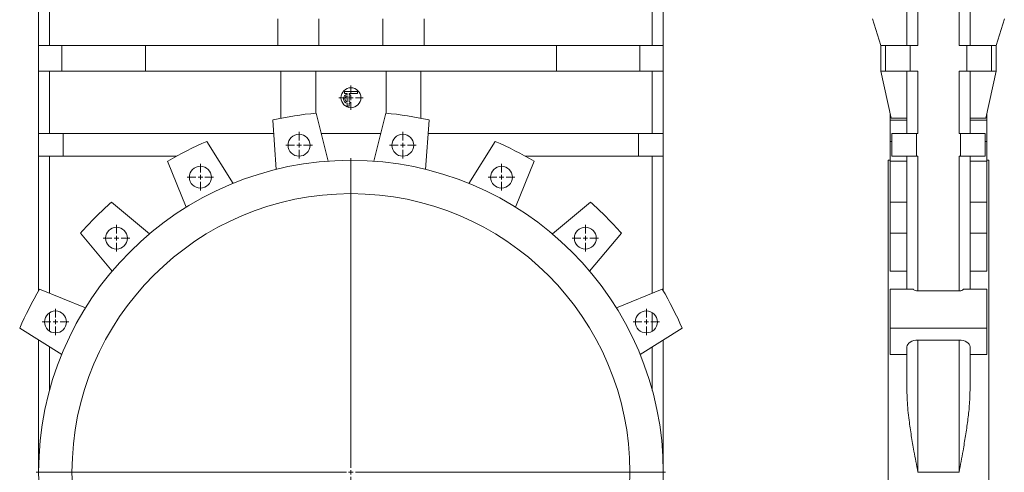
# Model space of a CAD drawing. Header units: millimetres. Extents: x -833 to 317, y -89 to 2172.
# Tile 2 of 3: x -833 to 244, y 688 to 1183. Entities that reach past the tile are written whole.
import ezdxf

# ---------------------------------------------------------------- set-up
doc = ezdxf.new("R2010")
doc.units = ezdxf.units.MM

# ---------------------------------------------------------------- blocks, each defined once
blk = doc.blocks.new('SW_CENTERMARKSYMBOL_0')
at = {"color": 0, "linetype": 'Continuous', "lineweight": 0}
for p, q in [((0, 5), (0, 13.4)), ((-5, 0), (-13.4, 0)), ((0, 0), (-2.5, 0)), ((0, 0), (0, 2.5)), ((0, 0), (0, -2.5)), ((0, 0), (2.5, 0)), ((5, 0), (13.4, 0)), ((0, -5), (0, -13.4))]:
    blk.add_line(p, q, dxfattribs=at)
blk = doc.blocks.new('SW_CENTERMARKSYMBOL_1')
at = {"color": 0, "linetype": 'Continuous', "lineweight": 0}
for p, q in [((0, 5), (0, 344)), ((-5, 0), (-344, 0)), ((0, 0), (-2.5, 0)), ((0, 0), (0, 2.5)), ((0, 0), (0, -2.5)), ((0, 0), (2.5, 0)), ((5, 0), (344, 0)), ((0, -5), (0, -344))]:
    blk.add_line(p, q, dxfattribs=at)
blk = doc.blocks.new('SW_CENTERMARKSYMBOL_2')
at = {"color": 0, "linetype": 'Continuous', "lineweight": 0}
for p, q in [((0, 5), (0, 14.5)), ((-5, 0), (-14.5, 0)), ((0, 0), (-2.5, 0)), ((0, 0), (0, 2.5)), ((0, 0), (0, -2.5)), ((0, 0), (2.5, 0)), ((5, 0), (14.5, 0)), ((0, -5), (0, -14.5))]:
    blk.add_line(p, q, dxfattribs=at)
blk = doc.blocks.new('SW_CENTERMARKSYMBOL_3')
at = {"color": 0, "linetype": 'Continuous', "lineweight": 0}
for p, q in [((0, 5), (0, 14.5)), ((-5, 0), (-14.5, 0)), ((0, 0), (-2.5, 0)), ((0, 0), (0, 2.5)), ((0, 0), (0, -2.5)), ((0, 0), (2.5, 0)), ((5, 0), (14.5, 0)), ((0, -5), (0, -14.5))]:
    blk.add_line(p, q, dxfattribs=at)
blk = doc.blocks.new('SW_CENTERMARKSYMBOL_4')
at = {"color": 0, "linetype": 'Continuous', "lineweight": 0}
for p, q in [((0, 5), (0, 14.5)), ((-5, 0), (-14.5, 0)), ((0, 0), (-2.5, 0)), ((0, 0), (0, 2.5)), ((0, 0), (0, -2.5)), ((0, 0), (2.5, 0)), ((5, 0), (14.5, 0)), ((0, -5), (0, -14.5))]:
    blk.add_line(p, q, dxfattribs=at)
blk = doc.blocks.new('SW_CENTERMARKSYMBOL_5')
at = {"color": 0, "linetype": 'Continuous', "lineweight": 0}
for p, q in [((0, 5), (0, 14.5)), ((-5, 0), (-14.5, 0)), ((0, 0), (-2.5, 0)), ((0, 0), (0, 2.5)), ((0, 0), (0, -2.5)), ((0, 0), (2.5, 0)), ((5, 0), (14.5, 0)), ((0, -5), (0, -14.5))]:
    blk.add_line(p, q, dxfattribs=at)
blk = doc.blocks.new('SW_CENTERMARKSYMBOL_6')
at = {"color": 0, "linetype": 'Continuous', "lineweight": 0}
for p, q in [((0, 5), (0, 14.5)), ((-5, 0), (-14.5, 0)), ((0, 0), (-2.5, 0)), ((0, 0), (0, 2.5)), ((0, 0), (0, -2.5)), ((0, 0), (2.5, 0)), ((5, 0), (14.5, 0)), ((0, -5), (0, -14.5))]:
    blk.add_line(p, q, dxfattribs=at)
blk = doc.blocks.new('SW_CENTERMARKSYMBOL_7')
at = {"color": 0, "linetype": 'Continuous', "lineweight": 0}
for p, q in [((0, 5), (0, 14.5)), ((-5, 0), (-14.5, 0)), ((0, 0), (-2.5, 0)), ((0, 0), (0, 2.5)), ((0, 0), (0, -2.5)), ((0, 0), (2.5, 0)), ((5, 0), (14.5, 0)), ((0, -5), (0, -14.5))]:
    blk.add_line(p, q, dxfattribs=at)
blk = doc.blocks.new('SW_CENTERMARKSYMBOL_8')
at = {"color": 0, "linetype": 'Continuous', "lineweight": 0}
for p, q in [((0, 5), (0, 14.5)), ((-5, 0), (-14.5, 0)), ((0, 0), (-2.5, 0)), ((0, 0), (0, 2.5)), ((0, 0), (0, -2.5)), ((0, 0), (2.5, 0)), ((5, 0), (14.5, 0)), ((0, -5), (0, -14.5))]:
    blk.add_line(p, q, dxfattribs=at)
blk = doc.blocks.new('SW_CENTERMARKSYMBOL_9')
at = {"color": 0, "linetype": 'Continuous', "lineweight": 0}
for p, q in [((0, 5), (0, 14.5)), ((-5, 0), (-14.5, 0)), ((0, 0), (-2.5, 0)), ((0, 0), (0, 2.5)), ((0, 0), (0, -2.5)), ((0, 0), (2.5, 0)), ((5, 0), (14.5, 0)), ((0, -5), (0, -14.5))]:
    blk.add_line(p, q, dxfattribs=at)

msp = doc.modelspace()

# ---------------------------------------------------------------- linework, layer by layer
at = {"color": 7, "linetype": 'Continuous', "lineweight": 15}
for p, q in [((-811.9, 1154.7), (-811.9, 1213.7)), ((-799.9, 1154.7), (-799.9, 1213.7)), ((-140.9, 1154.7), (-140.9, 1213.7)), ((-128.9, 1154.7), (-128.9, 1213.7)), ((137.5, 1154.7), (137.5, 1213.7)), ((149.5, 1154.7), (149.5, 1213.7)), ((194.5, 1154.7), (194.5, 1213.7)), ((206.5, 1154.7), (206.5, 1213.7)), ((-550.4, 1154.7), (-550.4, 1183.9)), ((-505.4, 1183.9), (-505.4, 1154.7)), ((-435.4, 1154.7), (-435.4, 1183.9)), ((-390.4, 1183.9), (-390.4, 1154.7)), ((100, 1183.9), (109, 1154.7)), ((235, 1154.7), (244, 1183.9)), ((-811.9, 1126.7), (-811.9, 1154.7)), ((-786.4, 1154.7), (-811.9, 1154.7)), ((-786.4, 1126.7), (-786.4, 1154.7)), ((-695.2, 1154.7), (-786.4, 1154.7)), ((-695.2, 1126.7), (-695.2, 1154.7)), ((-550.4, 1154.7), (-695.2, 1154.7)), ((-505.4, 1154.7), (-550.4, 1154.7)), ((-435.4, 1154.7), (-505.4, 1154.7)), ((-390.4, 1154.7), (-435.4, 1154.7)), ((-245.5, 1154.7), (-390.4, 1154.7)), ((-245.5, 1126.7), (-245.5, 1154.7)), ((-154.4, 1154.7), (-245.5, 1154.7)), ((-154.4, 1126.7), (-154.4, 1154.7)), ((-128.9, 1154.7), (-154.4, 1154.7)), ((-128.9, 1126.7), (-128.9, 1154.7)), ((109, 1126.7), (109, 1154.7)), ((114.1, 1154.7), (109, 1154.7)), ((114.1, 1126.7), (114.1, 1154.7)), ((141, 1154.7), (114.1, 1154.7)), ((141, 1126.7), (141, 1154.7)), ((149.5, 1154.7), (141, 1154.7)), ((202.9, 1154.7), (194.5, 1154.7)), ((202.9, 1126.7), (202.9, 1154.7)), ((229.9, 1154.7), (202.9, 1154.7)), ((229.9, 1126.7), (229.9, 1154.7)), ((235, 1154.7), (229.9, 1154.7)), ((235, 1126.7), (235, 1154.7)), ((-786.4, 1126.7), (-811.9, 1126.7)), ((-811.9, 1058.7), (-811.9, 1126.7)), ((-799.9, 1058.7), (-799.9, 1126.7)), ((-695.2, 1126.7), (-786.4, 1126.7)), ((-546.9, 1126.7), (-695.2, 1126.7)), ((-508.9, 1126.7), (-546.9, 1126.7)), ((-546.9, 1126.7), (-546.9, 1075.2)), ((-431.9, 1126.7), (-508.9, 1126.7)), ((-508.9, 1126.7), (-508.9, 1080.8)), ((-431.9, 1126.7), (-431.9, 1080.8)), ((-393.9, 1126.7), (-431.9, 1126.7)), ((-393.9, 1126.7), (-393.9, 1075.2)), ((-245.5, 1126.7), (-393.9, 1126.7)), ((-154.4, 1126.7), (-245.5, 1126.7)), ((-128.9, 1126.7), (-154.4, 1126.7)), ((-140.9, 1058.7), (-140.9, 1126.7)), ((-128.9, 1058.7), (-128.9, 1126.7)), ((114.1, 1126.7), (109, 1126.7)), ((109, 1126.7), (120.2, 1075.2)), ((141, 1126.7), (114.1, 1126.7)), ((137.5, 1058.7), (137.5, 1126.7)), ((149.5, 1126.7), (141, 1126.7)), ((149.5, 1058.7), (149.5, 1126.7)), ((202.9, 1126.7), (194.5, 1126.7)), ((194.5, 1058.7), (194.5, 1126.7)), ((229.9, 1126.7), (202.9, 1126.7)), ((206.5, 1058.7), (206.5, 1126.7)), ((235, 1126.7), (223.7, 1075.2)), ((235, 1126.7), (229.9, 1126.7)), ((-477.4, 1104.5), (-463.4, 1104.5)), ((-477.4, 1102.5), (-477.4, 1104.5)), ((-474.4, 1102.5), (-477.4, 1102.5)), ((-474.4, 1101.4), (-474.4, 1102.5)), ((-474.4, 1093.1), (-474.4, 1099.8)), ((-472.4, 1101.4), (-472.4, 1102.5)), ((-463.4, 1102.5), (-472.4, 1102.5)), ((-472.4, 1093.1), (-472.4, 1099.8)), ((-470.9, 1100.8), (-471.6, 1099.5)), ((-463.4, 1104.5), (-463.4, 1102.5)), ((-474.4, 1088.5), (-474.4, 1091.6)), ((-474.4, 1088.5), (-472.4, 1088.5)), ((-472.4, 1088.5), (-472.4, 1091.6)), ((-470.9, 1092.1), (-471.6, 1093.4)), ((-495.2, 1028.3), (-508.4, 1080.9)), ((-432.4, 1080.9), (-445.5, 1028.3)), ((119, 1080.9), (119, 1073.3)), ((225, 1080.9), (225, 1073.3)), ((-555.8, 1073.3), (-552, 1019.3)), ((-388.8, 1019.3), (-385, 1073.3)), ((137.5, 1073.3), (119, 1073.3)), ((119, 1073.3), (119, 1049.9)), ((120.2, 1075.2), (137.5, 1075.2)), ((206.5, 1075.2), (223.7, 1075.2)), ((225, 1073.3), (206.5, 1073.3)), ((225, 1073.3), (225, 1049.9)), ((-811.9, 1033.7), (-811.9, 1058.7)), ((-811.9, 1058.7), (-784.9, 1058.7)), ((-784.9, 1033.7), (-784.9, 1058.7)), ((-784.9, 1058.7), (-554.7, 1058.7)), ((-502.8, 1058.7), (-437.9, 1058.7)), ((-386, 1058.7), (-155.9, 1058.7)), ((-155.9, 1033.7), (-155.9, 1058.7)), ((-155.9, 1058.7), (-128.9, 1058.7)), ((-128.9, 1033.7), (-128.9, 1058.7)), ((121, 1033.7), (121, 1058.7)), ((121, 1058.7), (148, 1058.7)), ((148, 1033.7), (148, 1058.7)), ((148, 1058.7), (149.5, 1058.7)), ((194.5, 1058.7), (196, 1058.7)), ((196, 1033.7), (196, 1058.7)), ((196, 1058.7), (223, 1058.7)), ((223, 1033.7), (223, 1058.7)), ((-599.3, 1003.9), (-628, 1049.9)), ((-312.8, 1049.9), (-341.5, 1003.9)), ((121, 1049.9), (119, 1049.9)), ((119, 1049.9), (119, 1028.1)), ((225, 1049.9), (223, 1049.9)), ((225, 1049.9), (225, 1028.1)), ((-811.9, 1033.7), (-784.9, 1033.7)), ((-811.9, 886.2), (-811.9, 1033.7)), ((-799.9, 883.7), (-799.9, 1033.7)), ((-784.9, 1033.7), (-660.9, 1033.7)), ((-279.8, 1033.7), (-155.9, 1033.7)), ((-155.9, 1033.7), (-128.9, 1033.7)), ((-140.9, 883.7), (-140.9, 1033.7)), ((-128.9, 886.2), (-128.9, 1033.7)), ((121, 1033.7), (148, 1033.7)), ((137.5, 888.1), (137.5, 1033.7)), ((148, 1033.7), (149.5, 1033.7)), ((149.5, 886.2), (149.5, 1033.7)), ((194.5, 1033.7), (196, 1033.7)), ((194.5, 886.2), (194.5, 1033.7)), ((196, 1033.7), (223, 1033.7)), ((206.5, 888.1), (206.5, 1033.7)), ((-670.8, 1028.1), (-650.5, 977.8)), ((-290.3, 977.8), (-270, 1028.1)), ((119, 1029.2), (117, 1029.2)), ((117, 1029.2), (117, 346.2)), ((137.5, 1028.1), (119, 1028.1)), ((119, 1028.1), (119, 983.4)), ((225, 1028.1), (206.5, 1028.1)), ((227, 1029.2), (225, 1029.2)), ((225, 1028.1), (225, 983.4)), ((227, 1029.2), (227, 346.2)), ((-690.7, 948.6), (-732.2, 983.4)), ((-208.6, 983.4), (-250.1, 948.6)), ((119, 983.4), (119, 949.5)), ((137.5, 983.4), (119, 983.4)), ((225, 983.4), (206.5, 983.4)), ((225, 983.4), (225, 949.5)), ((-766.1, 949.5), (-731.3, 908)), ((-209.4, 908), (-174.6, 949.5)), ((137.5, 949.5), (119, 949.5)), ((119, 949.5), (119, 908)), ((225, 949.5), (206.5, 949.5)), ((225, 949.5), (225, 908)), ((137.5, 908), (119, 908)), ((225, 908), (206.5, 908)), ((-760.5, 867.8), (-810.8, 888.1)), ((-130, 888.1), (-180.2, 867.8)), ((144.5, 888.1), (119, 888.1)), ((119, 888.1), (119, 845.3)), ((194.5, 886.2), (149.5, 886.2)), ((225, 888.1), (199.5, 888.1)), ((225, 888.1), (225, 845.3)), ((-799.9, 842.2), (-799.9, 862.3)), ((-140.9, 842.2), (-140.9, 862.3)), ((-832.6, 845.3), (-786.6, 816.6)), ((-154.1, 816.6), (-108.2, 845.3)), ((119, 845.3), (119, 816.6)), ((225, 845.3), (119, 845.3)), ((225, 845.3), (225, 816.6)), ((-811.9, 687.7), (-811.9, 832.4)), ((-128.9, 687.7), (-128.9, 832.4)), ((149.5, 832.4), (194.5, 832.4)), ((149.5, 687.7), (149.5, 832.4)), ((194.5, 687.7), (194.5, 832.4)), ((-799.9, 777.4), (-799.9, 824.9)), ((-140.9, 777.4), (-140.9, 824.9)), ((137.5, 777.4), (137.5, 824.9)), ((206.5, 777.4), (206.5, 824.9)), ((137.5, 816.6), (119, 816.6)), ((225, 816.6), (206.5, 816.6)), ((194.5, 687.7), (149.5, 687.7))]:
    msp.add_line(p, q, dxfattribs=at)
for centre, radius in [((-470.4, 1097.7), 10.9), ((-527.1, 1045.7), 12), ((-413.7, 1045.7), 12), ((-470.4, 687.7), 341.5), ((-635, 1010.7), 12), ((-305.8, 1010.7), 12), ((-470.4, 687.7), 305), ((-726.7, 944), 12), ((-214.1, 944), 12), ((-793.4, 852.3), 12), ((-147.4, 852.3), 12)]:
    msp.add_circle(centre, radius, dxfattribs=at)
for centre, radius, start, end in [((-473.4, 1096.5), 5, 101.537, 258.463), ((-473.4, 1096.5), 3.5, 106.6015, 253.3985), ((-473.4, 1096.5), 5, 60, 78.463), ((-473.4, 1096.5), 3.5, 60, 73.3985), ((-473.4, 1096.5), 3.5, 286.6015, 300), ((-473.4, 1096.5), 5, 281.537, 300), ((-470.4, 687.7), 395, 95.5166, 102.4834), ((-470.4, 687.7), 395, 77.5166, 84.4834), ((-470.4, 687.7), 395, 113.5166, 120.4834), ((-470.4, 687.7), 395, 59.5166, 66.4834), ((-470.4, 687.7), 395, 131.5166, 138.4834), ((-470.4, 687.7), 395, 41.5166, 48.4834), ((-470.4, 687.7), 395, 149.5166, 156.4834), ((-470.4, 687.7), 395, 23.5166, 30.4834)]:
    msp.add_arc(centre, radius, start, end, dxfattribs=at)
for centre, start_param, end_param in [((149.5, 824.9), 1.570796, 3.141593), ((194.5, 824.9), 0, 1.570796)]:
    msp.add_ellipse(centre, major_axis=(12, 0), ratio=0.624869, start_param=start_param, end_param=end_param, dxfattribs=at)
for points, knots in [([(149.5, 886.2), (148.9, 886.2), (147.7, 886.3), (145.9, 887), (144.9, 887.7), (144.5, 888.1)], [0, 0, 0, 0, 0.298399, 0.667623, 1, 1, 1, 1]), ([(199.5, 888.1), (198.8, 887.6), (197.5, 886.7), (195.7, 886.2), (194.7, 886.2), (194.5, 886.2)], [0, 0, 0, 0, 0.445415, 0.894573, 1, 1, 1, 1]), ([(137.5, 777.4), (137.5, 773.8), (137.7, 766.5), (138.6, 755.6), (140.1, 742.7), (142.2, 727.8), (144.8, 712.7), (147.3, 699.4), (148.7, 691.6), (149.5, 687.7), (149.5, 687.7)], [0, 0, 0, 0, 0.1225045, 0.2451367, 0.3677158, 0.5550361, 0.7423782, 0.870479, 0.9987255, 1, 1, 1, 1]), ([(194.5, 687.7), (194.5, 687.7), (195.2, 691.7), (196.7, 699.6), (199.1, 712.9), (201.7, 727.8), (204.1, 744.2), (205.6, 757.9), (206.3, 769), (206.4, 774.6), (206.5, 777.4)], [0, 0, 0, 0, 0.001274, 0.132226, 0.263176, 0.445522, 0.627978, 0.81022, 0.905116, 1, 1, 1, 1])]:
    msp.add_open_spline(points, degree=3, knots=knots, dxfattribs=at)

# ---------------------------------------------------------------- block references
at = {"color": 7, "linetype": 'Continuous', "lineweight": 0}
for name, p in [('SW_CENTERMARKSYMBOL_0', (-470.4, 1097.7)), ('SW_CENTERMARKSYMBOL_2', (-527.1, 1045.7)), ('SW_CENTERMARKSYMBOL_8', (-413.7, 1045.7)), ('SW_CENTERMARKSYMBOL_1', (-470.4, 687.7)), ('SW_CENTERMARKSYMBOL_3', (-635, 1010.7)), ('SW_CENTERMARKSYMBOL_7', (-305.8, 1010.7)), ('SW_CENTERMARKSYMBOL_4', (-726.7, 944)), ('SW_CENTERMARKSYMBOL_6', (-214.1, 944)), ('SW_CENTERMARKSYMBOL_5', (-793.4, 852.3)), ('SW_CENTERMARKSYMBOL_9', (-147.4, 852.3))]:
    msp.add_blockref(name, p, dxfattribs=at)

doc.saveas('drawing.dxf')
